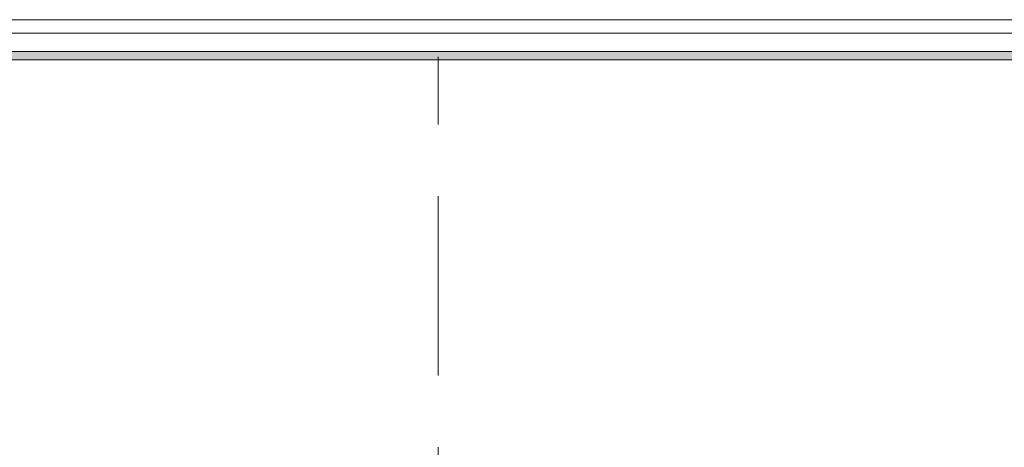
# Model space of a CAD drawing. Header units: metres. Extents: x -3.6 to 84.5, y -11 to 16.8.
# Tile 150 of 256: x 32.313 to 33.765, y 12.359 to 12.99. Entities that reach past the tile are written whole.
import ezdxf

# ---------------------------------------------------------------- set-up
doc = ezdxf.new("R2010")
doc.units = ezdxf.units.M
doc.header["$MEASUREMENT"] = 0
doc.linetypes.add('Strichlinie doppelt', pattern=[0.546806, 0.264583, -0.105833, 0.070556, -0.105833])
for name, color, linetype in [('451 - Universal.Achsen Raster', 7, 'Continuous'), ('608 - Struktur.Träger', 7, 'Continuous'), ('653 - Abdeckung.TB Verkofferung', 7, 'Continuous')]:
    doc.layers.add(name, color=color, linetype=linetype)

msp = doc.modelspace()

# ---------------------------------------------------------------- hatches: boundary and pattern name
at = {"layer": '653 - Abdeckung.TB Verkofferung', "linetype": 'Continuous', "lineweight": 0, "true_color": 0x000000}
h = msp.add_hatch(dxfattribs=at)
h.set_pattern_fill('Gips_0001', color=18, style=0, pattern_type=2)
h.set_pattern_definition([(45, (0, 0), (-0.01767767, 0.01767767), [0, -0.025])])
h.paths.add_polyline_path([(29.49, 12.9305), (36.38, 12.9305), (36.38, 12.943), (29.49, 12.943)])

# ---------------------------------------------------------------- linework, layer by layer
at = {"layer": '451 - Universal.Achsen Raster', "color": 160, "linetype": 'Strichlinie doppelt', "lineweight": 9, "true_color": 0x3232ff}
msp.add_line((32.93, -10.585), (32.93, 16.355), dxfattribs=at)
at = {"layer": '608 - Struktur.Träger', "color": 7, "linetype": 'Continuous', "lineweight": 13}
msp.add_line((14.78, 12.99), (47.48, 12.99), dxfattribs=at)
at = {"layer": '653 - Abdeckung.TB Verkofferung', "color": 7, "linetype": 'Continuous', "lineweight": 5}
for p, q in [((36.38, 12.99), (29.49, 12.99)), ((36.38, 12.97), (29.49, 12.97)), ((36.38, 12.943), (29.49, 12.943)), ((36.38, 12.9305), (29.49, 12.9305))]:
    msp.add_line(p, q, dxfattribs=at)
at = {"layer": '653 - Abdeckung.TB Verkofferung', "color": 7, "linetype": 'Continuous', "lineweight": 9}
msp.add_line((25.89, 12.9305), (46.9551, 12.9305), dxfattribs=at)

doc.saveas('drawing.dxf')
